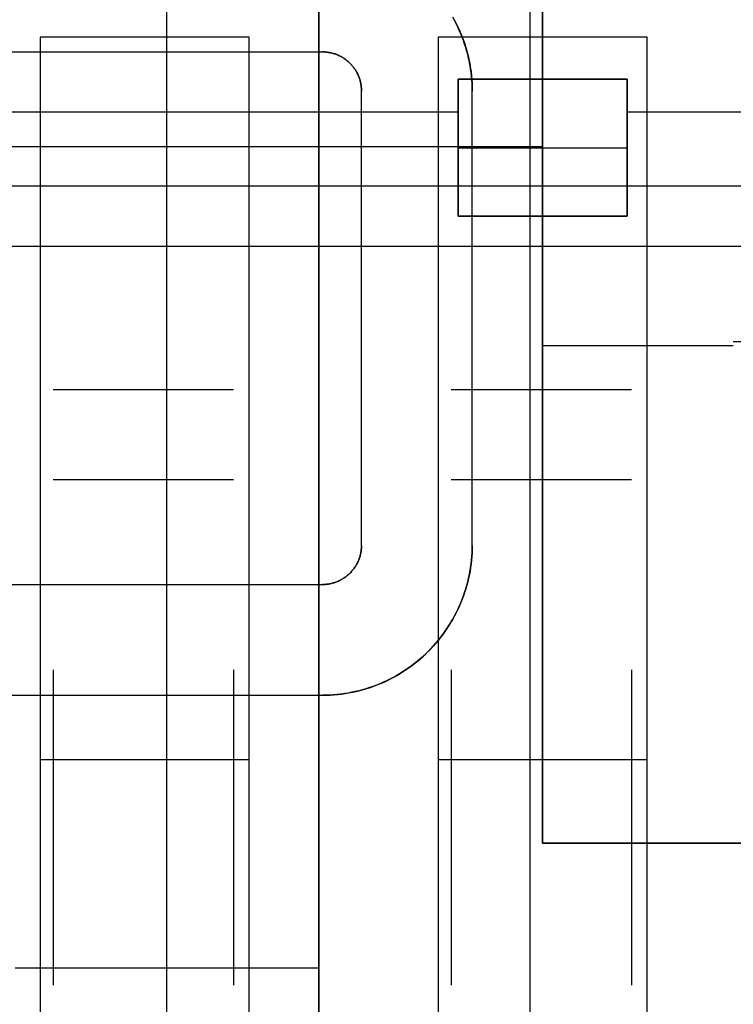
# Model space of a CAD drawing. Header units: millimetres. Extents: x -88 to 88, y -12 to 103.
# Tile 23 of 256: x -64.62 to -62.8, y 6.82 to 9.33. Entities that reach past the tile are written whole.
import ezdxf

# ---------------------------------------------------------------- set-up
doc = ezdxf.new("R2010")
doc.units = ezdxf.units.MM
doc.layers.add('Default', color=7, linetype='Continuous', true_color=0x000000)
doc.layers.add('TOP', color=7, linetype='Continuous', true_color=0xc80000)

msp = doc.modelspace()

# ---------------------------------------------------------------- linework, layer by layer
at = {"layer": 'Default', "color": 254, "true_color": 0xcad1ee}
for points in [[(-64.24502731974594, 1.390787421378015), (-64.24502731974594, 12.43978742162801)], [(-63.85767731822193, 6.318387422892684), (-63.85767731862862, 12.43978742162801)], [(-63.85767731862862, 12.43978742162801), (-63.85767731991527, 1.390787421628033)], [(-63.31792731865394, 6.318387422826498), (-63.31792731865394, 12.439787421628)], [(-63.28617731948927, 7.232787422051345), (-63.28617731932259, 9.77278742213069)], [(-63.28617731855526, 9.772787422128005), (-63.28617731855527, 7.232787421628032)], [(-63.28617731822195, 9.772787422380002), (-63.28617731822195, 7.232787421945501)], [(-64.56887731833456, 9.290187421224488), (-64.56887731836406, 4.21018742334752)], [(-64.0354773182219, 9.290187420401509), (-64.56887731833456, 9.290187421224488)], [(-64.03547731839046, 4.210187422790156), (-64.0354773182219, 9.290187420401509)], [(-63.55287731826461, 9.29018742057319), (-63.55287731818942, 4.210187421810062)], [(-63.01947731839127, 9.290187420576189), (-63.55287731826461, 9.29018742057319)], [(-63.01947731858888, 4.210187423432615), (-63.01947731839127, 9.290187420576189)], [(-63.07027731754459, 9.18298742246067), (-63.50207731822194, 9.182987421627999)], [(-63.50207731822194, 9.182987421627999), (-63.50207731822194, 8.832987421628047)], [(-63.50207731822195, 8.832987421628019), (-63.50207731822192, 9.182987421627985)], [(-63.50207731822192, 9.182987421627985), (-63.07027731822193, 9.182987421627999)], [(-63.50207731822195, 9.182987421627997), (-63.50207731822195, 8.832987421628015)], [(-63.50207731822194, 9.182987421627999), (-63.07027731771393, 9.182987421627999)], [(-63.28617731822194, 8.832987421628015), (-63.28617731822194, 9.18298742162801)], [(-63.07027731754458, 8.832987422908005), (-63.07027731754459, 9.18298742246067)], [(-63.07027731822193, 9.182987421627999), (-63.07027731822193, 8.832987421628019)], [(-63.07027731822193, 9.182987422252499), (-63.07027731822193, 8.832987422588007)], [(-68.62017730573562, 9.099687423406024), (-63.50207731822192, 9.099687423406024)], [(-63.0702773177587, 9.099687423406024), (-61.47007731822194, 9.099687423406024)], [(-68.62017731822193, 9.010787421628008), (-63.28617731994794, 9.010787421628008)], [(-63.50207731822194, 9.007987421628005), (-63.07027731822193, 9.007987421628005)], [(-69.00117731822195, 8.910287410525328), (-62.32642593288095, 8.910287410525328)], [(-63.50207731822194, 8.832987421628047), (-63.07027731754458, 8.832987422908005)], [(-63.07027731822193, 8.832987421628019), (-63.50207731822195, 8.832987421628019)], [(-63.07027731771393, 8.832987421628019), (-63.50207731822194, 8.832987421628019)], [(-69.00117731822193, 8.756787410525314), (-52.49117731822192, 8.756787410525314)], [(-63.28617731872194, 8.502787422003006), (-62.79952636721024, 8.502787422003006)], [(-62.79960942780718, 8.51312991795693), (-62.64720943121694, 8.51312991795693)], [(-64.53547731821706, 8.390809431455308), (-64.07547731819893, 8.390809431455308)], [(-63.51947731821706, 8.390809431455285), (-63.05947731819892, 8.390809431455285)], [(-64.53547731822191, 8.160891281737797), (-64.07547731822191, 8.160891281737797)], [(-63.51947731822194, 8.160891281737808), (-63.05947731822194, 8.160891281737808)], [(-64.53547731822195, 7.675615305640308), (-64.53547731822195, 6.870655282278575)], [(-64.07547731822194, 7.675615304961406), (-64.07547731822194, 6.870655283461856)], [(-63.51947731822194, 7.675615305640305), (-63.51947731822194, 6.870655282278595)], [(-63.05947731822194, 7.675615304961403), (-63.05947731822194, 6.870655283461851)], [(-64.56887731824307, 7.446303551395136), (-64.03547731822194, 7.446303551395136)], [(-63.55287731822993, 7.44630355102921), (-63.01947731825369, 7.44630355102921)], [(-58.20617731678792, 7.232787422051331), (-63.28617731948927, 7.232787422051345)], [(-63.28617731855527, 7.232787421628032), (-58.20617731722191, 7.232787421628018)], [(-63.28617731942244, 7.232787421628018), (-58.20617731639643, 7.232787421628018)], [(-64.63237731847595, 6.915287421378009), (-63.85767731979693, 6.915287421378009)]]:
    msp.add_lwpolyline(points, dxfattribs=at)
at = {"layer": 'Default', "color": 254, "true_color": 0xcad1ee, "extrusion": (1, 0, 0)}
for points in [[(11.67830641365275, 0.2115693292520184), (5.103312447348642, -2.963062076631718)], [(5.103312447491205, -2.963062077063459), (11.67830641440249, 0.2115693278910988)], [(5.103312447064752, -2.963062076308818), (11.67830641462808, 0.2115693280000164)], [(11.67830641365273, 0.2115693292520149), (5.103312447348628, -2.963062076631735)], [(5.1033124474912, -2.963062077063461), (11.67830641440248, 0.2115693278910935)], [(5.103312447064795, -2.963062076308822), (11.67830641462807, 0.2115693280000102)], [(4.795657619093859, -2.72294616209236), (11.52612494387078, 0.5267530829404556)], [(4.79565761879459, -2.722946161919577), (11.52612494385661, 0.5267530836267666)], [(11.52612494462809, 0.5267530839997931), (4.795657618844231, -2.722946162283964)], [(4.795657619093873, -2.722946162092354), (11.5261249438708, 0.5267530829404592)], [(4.795657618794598, -2.722946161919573), (11.52612494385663, 0.5267530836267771)], [(11.52612494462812, 0.526753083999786), (4.795657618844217, -2.722946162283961)], [(5.602419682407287, -2.899999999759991), (9.290187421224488, -2.512400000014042)], [(5.602419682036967, -2.899999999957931), (9.290187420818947, -2.512400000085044)], [(5.602419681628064, -2.900000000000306), (9.290187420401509, -2.512400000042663)], [(5.602419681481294, -2.90000000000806), (9.29018742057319, -2.512400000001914)], [(5.602419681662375, -2.899999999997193), (9.290187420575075, -2.512400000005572)], [(5.60241968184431, -2.899999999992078), (9.290187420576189, -2.51240000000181)], [(9.182987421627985, -7.820000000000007), (9.182987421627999, -4.900000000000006)], [(9.182987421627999, -7.820000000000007), (9.182987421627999, -4.900000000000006)], [(9.007987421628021, -7.820000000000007), (9.007987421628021, -4.900000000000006)], [(9.007987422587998, -7.820000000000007), (9.007987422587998, -4.900000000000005)], [(8.832987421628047, -4.900000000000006), (8.832987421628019, -7.820000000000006)], [(8.832987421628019, -4.900000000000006), (8.832987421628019, -7.820000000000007)], [(8.502787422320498, 7.799999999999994), (8.502787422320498, 7.926999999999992)], [(8.513127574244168, 7.876199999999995), (8.513127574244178, 7.799999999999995)], [(8.126808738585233, -1.503214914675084), (8.126808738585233, -1.114552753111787)], [(8.126595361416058, -1.503317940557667), (8.126595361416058, -1.11465577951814)], [(8.126808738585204, -1.503214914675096), (8.126808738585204, -1.114552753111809)], [(8.126595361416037, -1.503317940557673), (8.126595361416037, -1.11465577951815)], [(6.915287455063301, 4.802799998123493), (6.915287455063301, 5.945800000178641)]]:
    msp.add_lwpolyline(points, dxfattribs=at)
at = {"layer": 'Default', "color": 254, "true_color": 0xcad1ee, "extrusion": (1, -6.614685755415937e-20, -2.319630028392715e-10)}
msp.add_lwpolyline([(9.182987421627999, -7.820000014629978), (9.18298742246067, -4.900000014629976)], dxfattribs=at)
at = {"layer": 'Default', "color": 254, "true_color": 0xcad1ee, "extrusion": (1, -1.016834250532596e-19, -2.319678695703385e-10)}
msp.add_lwpolyline([(8.832987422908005, -4.900000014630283), (8.832987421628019, -7.820000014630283)], dxfattribs=at)
at = {"layer": 'Default', "color": 254, "true_color": 0xcad1ee, "extrusion": (2.451310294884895e-17, 1, -3.333172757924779e-09)}
msp.add_lwpolyline([(63.28617731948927, 7.927000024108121), (63.28617731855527, 7.800000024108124)], dxfattribs=at)
at = {"layer": 'TOP', "color": 254, "true_color": 0xcad1ee}
for points in [[(-63.46566107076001, 9.152636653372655), (-63.46578623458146, 9.162492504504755), (-63.46615970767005, 9.17228782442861), (-63.46677846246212, 9.182019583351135), (-63.46763947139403, 9.191684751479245), (-63.46873970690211, 9.201280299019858), (-63.47007614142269, 9.210803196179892), (-63.47164574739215, 9.220250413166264), (-63.47344549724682, 9.229618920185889), (-63.47547236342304, 9.238905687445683), (-63.47772331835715, 9.248107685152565), (-63.48019533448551, 9.257221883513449), (-63.48288538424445, 9.266245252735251), (-63.48579044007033, 9.27517476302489), (-63.48890747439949, 9.284007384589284), (-63.49223345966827, 9.292740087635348), (-63.49576536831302, 9.301369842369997), (-63.49950017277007, 9.30989361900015), (-63.50343484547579, 9.31830838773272), (-63.50756635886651, 9.326611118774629), (-63.51189168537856, 9.33479878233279)], [(-65.43154171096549, 9.25237958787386), (-63.84812262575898, 9.25237958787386)], [(-63.74837969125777, 9.152636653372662), (-63.74841227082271, 9.155213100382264), (-63.74850948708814, 9.157773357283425), (-63.74867055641, 9.160316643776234), (-63.74889469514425, 9.162842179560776), (-63.74918111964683, 9.165349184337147), (-63.74952904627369, 9.167836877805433), (-63.74993769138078, 9.170304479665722), (-63.75040627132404, 9.172751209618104), (-63.75093400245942, 9.175176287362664), (-63.75152010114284, 9.177578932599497), (-63.7521637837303, 9.17995836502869), (-63.7528642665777, 9.182313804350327), (-63.75362076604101, 9.184644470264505), (-63.75443249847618, 9.186949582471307), (-63.75529868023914, 9.189228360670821), (-63.75621852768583, 9.191480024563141), (-63.75719125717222, 9.193703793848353), (-63.75821608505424, 9.195898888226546), (-63.75929222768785, 9.198064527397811), (-63.76041890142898, 9.200199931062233), (-63.7615953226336, 9.202304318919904), (-63.76282070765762, 9.20437691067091), (-63.76409427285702, 9.206416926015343), (-63.76541523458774, 9.208423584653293), (-63.76678280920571, 9.210396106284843), (-63.76819621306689, 9.212333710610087), (-63.76965466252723, 9.214235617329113), (-63.77115737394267, 9.21610104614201), (-63.77270356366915, 9.217929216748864), (-63.77429244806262, 9.219719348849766), (-63.77592324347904, 9.221470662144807), (-63.77759516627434, 9.223182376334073), (-63.77930743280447, 9.224853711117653), (-63.78105925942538, 9.226483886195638), (-63.78284986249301, 9.228072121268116), (-63.78467845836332, 9.229617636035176), (-63.78654426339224, 9.231119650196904), (-63.78844649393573, 9.232577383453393), (-63.79038436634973, 9.233990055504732), (-63.79235709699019, 9.235356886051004), (-63.79436390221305, 9.236677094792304), (-63.79640399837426, 9.23794990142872), (-63.79847660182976, 9.239174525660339), (-63.80058092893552, 9.24035018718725), (-63.80271619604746, 9.241476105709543), (-63.80488161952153, 9.242551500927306), (-63.80707641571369, 9.24357559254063), (-63.80929980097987, 9.2445476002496), (-63.81155099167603, 9.24546674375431), (-63.81382920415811, 9.246332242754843), (-63.81613365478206, 9.247143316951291), (-63.81846355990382, 9.247899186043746), (-63.82081813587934, 9.248599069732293), (-63.82319659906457, 9.249242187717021), (-63.82559816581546, 9.249827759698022), (-63.82802205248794, 9.25035500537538), (-63.83046747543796, 9.250823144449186), (-63.83293365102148, 9.25123139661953), (-63.83541979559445, 9.251578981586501), (-63.8379251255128, 9.251865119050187), (-63.84044885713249, 9.252089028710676), (-63.84299020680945, 9.252249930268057), (-63.84554839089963, 9.252347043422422), (-63.84812262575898, 9.252379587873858)], [(-63.74837969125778, 7.993125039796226), (-63.74837969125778, 9.152636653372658)], [(-63.46566107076, 7.993125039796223), (-63.46566107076, 9.15263665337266)], [(-63.84812262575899, 7.610614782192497), (-63.83826680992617, 7.610739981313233), (-63.82847159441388, 7.611113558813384), (-63.81874000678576, 7.611732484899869), (-63.80907507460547, 7.612593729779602), (-63.79947982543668, 7.613694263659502), (-63.78995728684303, 7.615031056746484), (-63.7805104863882, 7.616601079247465), (-63.7711424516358, 7.618401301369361), (-63.76185621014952, 7.62042869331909), (-63.75265478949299, 7.622680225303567), (-63.7435412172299, 7.62515286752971), (-63.73451852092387, 7.627843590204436), (-63.72558972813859, 7.63074936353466), (-63.71675786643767, 7.633867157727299), (-63.7080259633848, 7.637193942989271), (-63.69939704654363, 7.640726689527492), (-63.6908741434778, 7.644462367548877), (-63.68246028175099, 7.648397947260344), (-63.67415848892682, 7.65253039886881), (-63.66597179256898, 7.656856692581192), (-63.65790322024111, 7.661373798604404), (-63.64995579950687, 7.666078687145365), (-63.6421325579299, 7.670968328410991), (-63.63443652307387, 7.676039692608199), (-63.62687072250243, 7.681289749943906), (-63.61943818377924, 7.686715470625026), (-63.61214193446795, 7.692313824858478), (-63.60498500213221, 7.698081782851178), (-63.59797041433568, 7.704016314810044), (-63.59110119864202, 7.71011439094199), (-63.58438038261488, 7.716372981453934), (-63.57781099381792, 7.722789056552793), (-63.57139605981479, 7.729359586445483), (-63.56513860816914, 7.736081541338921), (-63.55904166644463, 7.742951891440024), (-63.55310826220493, 7.749967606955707), (-63.54734142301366, 7.757125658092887), (-63.54174417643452, 7.764423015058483), (-63.53631955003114, 7.77185664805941), (-63.53107057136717, 7.779423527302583), (-63.52600026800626, 7.787120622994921), (-63.52111166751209, 7.79494490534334), (-63.5164077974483, 7.802893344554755), (-63.51189168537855, 7.810962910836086), (-63.5075663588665, 7.819150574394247), (-63.50343484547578, 7.827453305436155), (-63.49950017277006, 7.835868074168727), (-63.495765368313, 7.844391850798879), (-63.49223345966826, 7.853021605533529), (-63.48890747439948, 7.861754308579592), (-63.48579044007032, 7.870586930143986), (-63.48288538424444, 7.879516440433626), (-63.4801953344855, 7.88853980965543), (-63.47772331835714, 7.897654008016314), (-63.47547236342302, 7.906856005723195), (-63.47344549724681, 7.916142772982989), (-63.47164574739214, 7.925511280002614), (-63.47007614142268, 7.934958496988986), (-63.46873970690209, 7.944481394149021), (-63.46763947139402, 7.954076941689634), (-63.46677846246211, 7.963742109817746), (-63.46615970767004, 7.973473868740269), (-63.46578623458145, 7.983269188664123), (-63.46566107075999, 7.993125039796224)], [(-63.84812262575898, 7.893382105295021), (-63.84554839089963, 7.893414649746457), (-63.84299020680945, 7.893511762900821), (-63.84044885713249, 7.893672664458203), (-63.8379251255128, 7.893896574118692), (-63.83541979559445, 7.894182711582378), (-63.83293365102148, 7.894530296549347), (-63.83046747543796, 7.894938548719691), (-63.82802205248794, 7.895406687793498), (-63.82559816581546, 7.895933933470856), (-63.82319659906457, 7.896519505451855), (-63.82081813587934, 7.897162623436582), (-63.81846355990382, 7.897862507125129), (-63.81613365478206, 7.898618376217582), (-63.81382920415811, 7.899429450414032), (-63.81155099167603, 7.900294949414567), (-63.80929980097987, 7.901214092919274), (-63.80707641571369, 7.902186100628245), (-63.80488161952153, 7.903210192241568), (-63.80271619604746, 7.904285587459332), (-63.80058092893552, 7.905411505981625), (-63.79847660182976, 7.906587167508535), (-63.79640399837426, 7.907811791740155), (-63.79436390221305, 7.90908459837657), (-63.79235709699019, 7.910404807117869), (-63.79038436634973, 7.911771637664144), (-63.78844649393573, 7.913184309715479), (-63.78654426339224, 7.914642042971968), (-63.78467845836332, 7.916144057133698), (-63.78284986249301, 7.917689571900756), (-63.78105925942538, 7.919277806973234), (-63.77930743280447, 7.920907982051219), (-63.77759516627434, 7.9225793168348), (-63.77592324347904, 7.924291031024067), (-63.77429244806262, 7.926042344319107), (-63.77270356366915, 7.927832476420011), (-63.77115737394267, 7.929660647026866), (-63.76965466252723, 7.931526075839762), (-63.76819621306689, 7.933427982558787), (-63.76678280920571, 7.935365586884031), (-63.76541523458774, 7.937338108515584), (-63.76409427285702, 7.939344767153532), (-63.76282070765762, 7.941384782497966), (-63.7615953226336, 7.943457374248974), (-63.76041890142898, 7.945561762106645), (-63.75929222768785, 7.947697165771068), (-63.75821608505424, 7.949862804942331), (-63.75719125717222, 7.952057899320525), (-63.75621852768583, 7.954281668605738), (-63.75529868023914, 7.956533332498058), (-63.75443249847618, 7.958812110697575), (-63.75362076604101, 7.961117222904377), (-63.7528642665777, 7.963447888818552), (-63.7521637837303, 7.965803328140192), (-63.75152010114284, 7.968182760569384), (-63.75093400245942, 7.970585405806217), (-63.75040627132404, 7.973010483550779), (-63.74993769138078, 7.975457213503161), (-63.74952904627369, 7.97792481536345), (-63.74918111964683, 7.980412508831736), (-63.74889469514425, 7.982919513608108), (-63.74867055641, 7.985445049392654), (-63.74850948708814, 7.987988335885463), (-63.74841227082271, 7.990548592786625), (-63.74837969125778, 7.993125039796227)], [(-65.43154171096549, 7.89338210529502), (-63.84812262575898, 7.89338210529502)], [(-65.43154171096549, 7.6106147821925), (-63.84812262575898, 7.6106147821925)]]:
    msp.add_lwpolyline(points, dxfattribs=at)
at = {"layer": 'TOP', "color": 254, "true_color": 0xcad1ee, "extrusion": (-1.309308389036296e-07, 0.9999999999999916, -4.354317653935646e-09)}
msp.add_lwpolyline([(63.84812141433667, 12.50241910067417), (65.43154049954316, 12.44975992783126)], dxfattribs=at)
at = {"layer": 'TOP', "color": 254, "true_color": 0xcad1ee, "extrusion": (0, 1, 0)}
for points in [[(65.43154171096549, 12.75011897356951), (63.84812262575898, 12.80277003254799)], [(63.84812262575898, 12.75448709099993), (65.43154171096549, 12.70183603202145)]]:
    msp.add_lwpolyline(points, dxfattribs=at)
at = {"layer": 'TOP', "color": 254, "true_color": 0xcad1ee, "extrusion": (1, 0, 0)}
for points in [[(9.252379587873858, 12.80277003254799), (9.25237969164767, 12.50241906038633)], [(9.223182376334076, 12.50369750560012), (9.223182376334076, 12.80404812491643)], [(9.1526366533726, 12.50214933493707), (9.15263665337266, 12.80249980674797)], [(7.993125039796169, 12.46095379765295), (9.1526366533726, 12.50214933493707)], [(9.15263665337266, 12.80249980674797), (7.993125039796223, 12.76130426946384)], [(9.152636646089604, 12.81175081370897), (7.993125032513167, 12.77055527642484)], [(7.993125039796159, 12.47020602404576), (9.152636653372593, 12.51140156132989)], [(8.572880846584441, 12.7819020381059), (8.572880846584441, 12.48155156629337)], [(8.572880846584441, 12.79115284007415), (8.572880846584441, 12.490803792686)], [(7.993125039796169, 12.46095379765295), (7.993125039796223, 12.76130426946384)], [(7.922579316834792, 12.45748896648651), (7.922579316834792, 12.7578395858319)], [(7.893382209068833, 12.45413611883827), (7.893382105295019, 12.75448709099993)], [(7.722789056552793, 12.4569354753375), (7.722789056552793, 12.75728508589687)]]:
    msp.add_lwpolyline(points, dxfattribs=at)
at = {"layer": 'TOP', "color": 254, "true_color": 0xcad1ee, "extrusion": (0.9999999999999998, -5.403194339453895e-16, 2.228268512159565e-08)}
msp.add_lwpolyline([(9.152636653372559, 12.51140297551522), (9.15263664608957, 12.8117522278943)], dxfattribs=at)
at = {"layer": 'TOP', "color": 254, "true_color": 0xcad1ee, "extrusion": (-6.041111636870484e-07, 0.9999999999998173, -2.008761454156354e-08)}
msp.add_lwpolyline([(65.53127946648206, 12.72261792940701), (63.74837451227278, 12.78190222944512)], dxfattribs=at)
at = {"layer": 'TOP', "color": 254, "true_color": 0xcad1ee, "extrusion": (0.9999999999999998, -5.403196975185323e-16, 2.228268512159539e-08)}
msp.add_lwpolyline([(7.993125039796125, 12.4702074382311), (7.993125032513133, 12.77055669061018)], dxfattribs=at)
at = {"layer": 'TOP', "color": 254, "true_color": 0xcad1ee, "extrusion": (-1.30930839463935e-07, 0.9999999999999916, -4.354317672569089e-09)}
msp.add_lwpolyline([(65.43154067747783, 12.4014769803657), (63.84812159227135, 12.4541361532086)], dxfattribs=at)
at = {"layer": 'TOP', "color": 254, "true_color": 0xcad1ee, "extrusion": (-1.001594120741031e-07, 0.9999999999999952, -3.330452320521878e-09)}
msp.add_lwpolyline([(63.84812187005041, 12.74444106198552), (65.43154095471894, 12.69178997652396)], dxfattribs=at)
at = {"layer": 'TOP', "color": 254, "true_color": 0xcad1ee, "extrusion": (-1.309308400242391e-07, 0.9999999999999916, -4.354317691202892e-09)}
msp.add_lwpolyline([(65.4315407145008, 12.39143072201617), (63.8481216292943, 12.44408989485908)], dxfattribs=at)
at = {"layer": 'TOP', "color": 254, "true_color": 0xcad1ee, "extrusion": (0.9999999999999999, -2.265361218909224e-15, 2.186236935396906e-08)}
msp.add_lwpolyline([(7.610614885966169, 12.44409125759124), (7.61061485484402, 12.74444243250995)], dxfattribs=at)
at = {"layer": 'TOP', "color": 254, "true_color": 0xcad1ee}
for points in [[(-63.46566107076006, 9.152636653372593, 12.51140156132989), (-63.46578152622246, 9.162040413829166, 12.51173173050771), (-63.46614147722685, 9.171431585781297, 12.51205363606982), (-63.4667388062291, 9.180805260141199, 12.51236717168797), (-63.4675713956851, 9.190156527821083, 12.51267223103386), (-63.46863712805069, 9.199480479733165, 12.51296870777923), (-63.46993388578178, 9.208772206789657, 12.5132564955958), (-63.47145955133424, 9.218026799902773, 12.51353548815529), (-63.47321200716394, 9.227239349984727, 12.51380557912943), (-63.47518913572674, 9.236404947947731, 12.51406666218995), (-63.47738881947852, 9.245518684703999, 12.51431863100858), (-63.47980894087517, 9.254575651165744, 12.51456137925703), (-63.48244738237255, 9.263570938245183, 12.51479480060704), (-63.48530202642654, 9.272499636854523, 12.51501878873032), (-63.48837075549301, 9.281356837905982, 12.51523323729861), (-63.49165145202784, 9.290137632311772, 12.51543803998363), (-63.4951419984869, 9.298837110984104, 12.5156330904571), (-63.49884027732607, 9.307450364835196, 12.51581828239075), (-63.50274417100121, 9.315972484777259, 12.51599350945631), (-63.50685156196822, 9.324398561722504, 12.5161586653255), (-63.51116033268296, 9.332723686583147, 12.51631364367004), (-63.51566836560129, 9.340942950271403, 12.51645833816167)], [(-63.5156382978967, 9.340930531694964, 12.81680838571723), (-63.51113086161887, 9.332714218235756, 12.81666375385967), (-63.50682297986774, 9.324392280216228, 12.81650883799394), (-63.50271673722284, 9.315969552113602, 12.81634374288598), (-63.49881421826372, 9.307450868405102, 12.81616857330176), (-63.4951175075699, 9.298841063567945, 12.81598343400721), (-63.49162868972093, 9.290144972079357, 12.81578842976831), (-63.48834984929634, 9.28136742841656, 12.81558366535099), (-63.48528307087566, 9.272513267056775, 12.81536924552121), (-63.48243043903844, 9.263587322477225, 12.81514527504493), (-63.47979403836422, 9.254594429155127, 12.8149118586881), (-63.47737595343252, 9.24553942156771, 12.81466910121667), (-63.47517826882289, 9.23642713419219, 12.81441710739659), (-63.47320306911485, 9.227262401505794, 12.81415598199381), (-63.47145243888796, 9.218050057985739, 12.8138858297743), (-63.46992846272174, 9.20879493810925, 12.81360675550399), (-63.46863322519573, 9.199501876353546, 12.81331886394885), (-63.46756881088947, 9.190175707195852, 12.81302225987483), (-63.46673730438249, 9.180821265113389, 12.81271704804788), (-63.46614079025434, 9.17144338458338, 12.81240333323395), (-63.46578135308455, 9.162046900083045, 12.81208122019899), (-63.46566107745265, 9.152636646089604, 12.81175081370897)], [(-63.51192423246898, 9.334894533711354, 12.81672424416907), (-63.50759816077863, 9.326713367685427, 12.81657434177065), (-63.50346556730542, 9.318416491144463, 12.81641398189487), (-63.49952951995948, 9.310006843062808, 12.81624317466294), (-63.49579308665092, 9.30148736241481, 12.81606193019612), (-63.49225933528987, 9.292860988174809, 12.81587025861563), (-63.48893133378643, 9.284130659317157, 12.81566817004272), (-63.48581215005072, 9.275299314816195, 12.81545567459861), (-63.48290485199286, 9.266369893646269, 12.81523278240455), (-63.48021250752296, 9.257345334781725, 12.81499950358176), (-63.47773818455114, 9.248228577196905, 12.81475584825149), (-63.47548495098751, 9.239022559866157, 12.81450182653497), (-63.4734558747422, 9.229730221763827, 12.81423744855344), (-63.47165402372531, 9.220354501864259, 12.81396272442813), (-63.47008246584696, 9.210898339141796, 12.81367766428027), (-63.46874426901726, 9.201364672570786, 12.81338227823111), (-63.46764250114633, 9.191756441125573, 12.81307657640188), (-63.46678023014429, 9.182076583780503, 12.81276056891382), (-63.46616052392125, 9.172328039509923, 12.81243426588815), (-63.46578645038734, 9.162513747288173, 12.81209767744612), (-63.46566107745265, 9.152636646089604, 12.81175081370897)], [(-63.46566107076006, 9.152636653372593, 12.51140156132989), (-63.4657863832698, 9.1625113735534, 12.51174834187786), (-63.46616027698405, 9.17232331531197, 12.51208485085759), (-63.46677968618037, 9.182069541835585, 12.51241107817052), (-63.4676415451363, 9.19174711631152, 12.51272701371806), (-63.46874278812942, 9.201353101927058, 12.51303264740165), (-63.47008034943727, 9.210884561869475, 12.51332796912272), (-63.4716511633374, 9.220338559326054, 12.51361296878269), (-63.47345216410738, 9.229712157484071, 12.513887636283), (-63.47548028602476, 9.23900241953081, 12.51415196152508), (-63.47773246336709, 9.248206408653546, 12.51440593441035), (-63.48020563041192, 9.257321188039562, 12.51464954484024), (-63.48289672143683, 9.266343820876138, 12.51488278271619), (-63.48580267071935, 9.27527137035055, 12.51510563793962), (-63.48892041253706, 9.28410089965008, 12.51531810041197), (-63.49224688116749, 9.292829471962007, 12.51552016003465), (-63.49577901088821, 9.30145415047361, 12.51571180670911), (-63.49951373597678, 9.30997199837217, 12.51589303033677), (-63.50344799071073, 9.318380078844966, 12.51606382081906), (-63.50757870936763, 9.326675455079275, 12.5162241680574), (-63.51190282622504, 9.334855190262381, 12.51637406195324)], [(-63.74837969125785, 9.1526366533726, 12.50214933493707), (-63.74841225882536, 9.155211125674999, 12.50223973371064), (-63.74850943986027, 9.157769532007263, 12.50232744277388), (-63.74867045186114, 9.160311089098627, 12.50241245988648), (-63.74889451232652, 9.162835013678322, 12.50249478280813), (-63.74918083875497, 9.16534052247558, 12.50257440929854), (-63.74952864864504, 9.16782683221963, 12.5026513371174), (-63.7499371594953, 9.170293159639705, 12.5027255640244), (-63.75040558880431, 9.172738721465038, 12.50279708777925), (-63.75093315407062, 9.17516273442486, 12.50286590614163), (-63.75151907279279, 9.177564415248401, 12.50293201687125), (-63.75216256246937, 9.179942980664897, 12.5029954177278), (-63.75286284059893, 9.182297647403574, 12.50305610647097), (-63.75361912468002, 9.184627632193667, 12.50311408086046), (-63.7544306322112, 9.186932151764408, 12.50316933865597), (-63.75529658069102, 9.189210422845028, 12.5032218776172), (-63.75621618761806, 9.19146166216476, 12.50327169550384), (-63.75718867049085, 9.193685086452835, 12.50331879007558), (-63.75821324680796, 9.195879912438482, 12.50336315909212), (-63.75928913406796, 9.198045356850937, 12.50340480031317), (-63.76041554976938, 9.200180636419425, 12.5034437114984), (-63.7615917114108, 9.202284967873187, 12.50347989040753), (-63.76281683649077, 9.204357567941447, 12.50351333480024), (-63.76409014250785, 9.206397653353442, 12.50354404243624), (-63.76541084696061, 9.208404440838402, 12.50357201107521), (-63.76677816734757, 9.210377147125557, 12.50359723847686), (-63.76819132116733, 9.21231498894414, 12.50361972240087), (-63.76964952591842, 9.214217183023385, 12.50363946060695), (-63.77115199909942, 9.216082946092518, 12.5036564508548), (-63.77269795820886, 9.217911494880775, 12.50367069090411), (-63.77428662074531, 9.219702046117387, 12.50368217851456), (-63.77591720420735, 9.221453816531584, 12.50369091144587), (-63.7775889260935, 9.2231660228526, 12.50369688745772), (-63.77930100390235, 9.224837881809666, 12.50370010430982), (-63.78105265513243, 9.226468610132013, 12.50370055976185), (-63.78284309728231, 9.228057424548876, 12.50369825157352), (-63.78467154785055, 9.229603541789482, 12.50369317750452), (-63.78653722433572, 9.231106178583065, 12.50368533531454), (-63.78843934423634, 9.232564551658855, 12.50367472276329), (-63.79037712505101, 9.233977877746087, 12.50366133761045), (-63.79234978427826, 9.23534537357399, 12.50364517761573), (-63.79435653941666, 9.236666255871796, 12.50362624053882), (-63.79639660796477, 9.237939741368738, 12.50360452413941), (-63.79846920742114, 9.23916504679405, 12.50358002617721), (-63.80057355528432, 9.240341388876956, 12.50355274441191), (-63.80270886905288, 9.241467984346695, 12.5035226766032), (-63.80487436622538, 9.242544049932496, 12.50348982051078), (-63.80706926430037, 9.24356880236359, 12.50345417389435), (-63.80929278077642, 9.24454145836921, 12.5034157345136), (-63.81154413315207, 9.245461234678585, 12.50337450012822), (-63.81382253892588, 9.246327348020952, 12.50333046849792), (-63.81612721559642, 9.247139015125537, 12.5032836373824), (-63.81845738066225, 9.247895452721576, 12.50323400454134), (-63.8208122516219, 9.2485958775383, 12.50318156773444), (-63.82319104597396, 9.249239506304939, 12.5031263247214), (-63.82559298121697, 9.249825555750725, 12.50306827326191), (-63.8280172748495, 9.25035324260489, 12.50300741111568), (-63.83046314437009, 9.250821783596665, 12.50294373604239), (-63.83292980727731, 9.251230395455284, 12.50287724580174), (-63.83541648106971, 9.25157829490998, 12.50280793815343), (-63.83792238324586, 9.251864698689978, 12.50273581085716), (-63.84044673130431, 9.252088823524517, 12.50266086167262), (-63.84298874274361, 9.25224988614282, 12.5025830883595), (-63.84554763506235, 9.25234710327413, 12.50250248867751), (-63.84812262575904, 9.25237969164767, 12.50241906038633)], [(-63.84812262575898, 9.252379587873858, 12.80277003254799), (-63.84554775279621, 9.252347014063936, 12.8028534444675), (-63.84298897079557, 9.252249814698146, 12.80293402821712), (-63.84044706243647, 9.252088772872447, 12.80301178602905), (-63.83792281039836, 9.251864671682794, 12.80308672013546), (-63.83541699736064, 9.251578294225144, 12.80315883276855), (-63.83293040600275, 9.251230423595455, 12.8032281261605), (-63.83046381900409, 9.250821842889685, 12.80329460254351), (-63.82801801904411, 9.25035333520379, 12.80335826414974), (-63.82559378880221, 9.24982568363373, 12.80341911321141), (-63.82319191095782, 9.249239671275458, 12.80347715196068), (-63.82081316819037, 9.248596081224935, 12.80353238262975), (-63.81845834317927, 9.247895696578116, 12.80358480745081), (-63.81612821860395, 9.247139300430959, 12.80363442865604), (-63.81382357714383, 9.24632767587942, 12.80368124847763), (-63.81154520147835, 9.24546160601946, 12.80372526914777), (-63.80929387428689, 9.244541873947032, 12.80376649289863), (-63.80707037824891, 9.243569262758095, 12.80380492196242), (-63.80487549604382, 9.242544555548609, 12.80384055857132), (-63.80271001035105, 9.241468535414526, 12.80387340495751), (-63.80057470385, 9.240341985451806, 12.80390346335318), (-63.79847035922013, 9.239165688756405, 12.80393073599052), (-63.79639775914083, 9.237940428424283, 12.80395522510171), (-63.79435768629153, 9.236666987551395, 12.80397693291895), (-63.79235092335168, 9.235346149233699, 12.80399586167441), (-63.79037825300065, 9.233978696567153, 12.80401201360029), (-63.78844045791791, 9.232565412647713, 12.80402539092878), (-63.78653832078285, 9.231107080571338, 12.80403599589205), (-63.78467262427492, 9.229604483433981, 12.8040438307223), (-63.78284415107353, 9.228058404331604, 12.80404889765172), (-63.78105368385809, 9.22646962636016, 12.80405119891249), (-63.77930200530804, 9.224838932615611, 12.80405073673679), (-63.77758989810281, 9.223167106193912, 12.80404751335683), (-63.7759181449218, 9.22145493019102, 12.80404153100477), (-63.77428752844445, 9.219703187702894, 12.80403279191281), (-63.77269883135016, 9.217912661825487, 12.80402129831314), (-63.77115283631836, 9.21608413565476, 12.80400705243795), (-63.7696503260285, 9.214218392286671, 12.80399005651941), (-63.76819208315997, 9.212316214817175, 12.80397031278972), (-63.76677889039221, 9.210378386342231, 12.80394782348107), (-63.76541153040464, 9.208405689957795, 12.80392259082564), (-63.76409078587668, 9.206398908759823, 12.80389461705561), (-63.76281743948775, 9.204358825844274, 12.80386390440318), (-63.76159227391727, 9.202286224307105, 12.80383045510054), (-63.76041607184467, 9.200181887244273, 12.80379427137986), (-63.75928961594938, 9.198046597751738, 12.80375535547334), (-63.7582136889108, 9.19588113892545, 12.80371370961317), (-63.75718907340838, 9.193686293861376, 12.80366933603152), (-63.75621655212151, 9.191462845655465, 12.80362223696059), (-63.75529690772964, 9.189211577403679, 12.80357241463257), (-63.75443092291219, 9.186933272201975, 12.80351987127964), (-63.75361938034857, 9.184628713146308, 12.80346460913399), (-63.7528630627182, 9.182298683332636, 12.8034066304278), (-63.75216275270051, 9.179943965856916, 12.80334593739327), (-63.75151923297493, 9.177565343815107, 12.80328253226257), (-63.75093328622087, 9.175163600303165, 12.80321641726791), (-63.75040569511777, 9.172739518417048, 12.80314759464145), (-63.74993724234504, 9.17029388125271, 12.8030760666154), (-63.7495287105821, 9.167827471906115, 12.80300183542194), (-63.74918088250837, 9.165341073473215, 12.80292490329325), (-63.74889454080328, 9.162835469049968, 12.80284527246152), (-63.74867046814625, 9.160311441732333, 12.80276294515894), (-63.7485094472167, 9.157769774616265, 12.8026779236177), (-63.74841226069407, 9.155211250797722, 12.80259021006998), (-63.74837969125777, 9.15263665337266, 12.80249980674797)], [(-63.84812262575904, 7.610614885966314, 12.44408986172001), (-63.83871758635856, 7.610735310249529, 12.444403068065), (-63.8293255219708, 7.611095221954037, 12.44472430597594), (-63.81995132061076, 7.611692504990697, 12.44505334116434), (-63.8105998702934, 7.612525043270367, 12.44538993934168), (-63.80127605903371, 7.613590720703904, 12.44573386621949), (-63.79198477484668, 7.614887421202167, 12.44608488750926), (-63.78273090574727, 7.616413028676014, 12.44644276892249), (-63.77351933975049, 7.618165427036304, 12.44680727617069), (-63.7643549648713, 7.620142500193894, 12.44717817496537), (-63.7552426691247, 7.622342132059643, 12.44755523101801), (-63.74618734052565, 7.624762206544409, 12.44793821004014), (-63.73719386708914, 7.62740060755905, 12.44832687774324), (-63.72826713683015, 7.630255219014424, 12.44872099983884), (-63.71941203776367, 7.633323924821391, 12.44912034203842), (-63.71063345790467, 7.636604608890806, 12.44952467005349), (-63.70193628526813, 7.640095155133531, 12.44993374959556), (-63.69332540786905, 7.643793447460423, 12.45034734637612), (-63.68480571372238, 7.647697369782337, 12.45076522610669), (-63.67638209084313, 7.651804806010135, 12.45118715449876), (-63.66805942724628, 7.656113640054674, 12.45161289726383), (-63.6598426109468, 7.660621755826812, 12.45204222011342), (-63.65173652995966, 7.665327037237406, 12.45247488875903), (-63.64374607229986, 7.670227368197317, 12.45291066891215), (-63.63587612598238, 7.675320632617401, 12.45334932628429), (-63.6281315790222, 7.680604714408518, 12.45379062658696), (-63.62051731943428, 7.686077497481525, 12.45423433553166), (-63.61303823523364, 7.691736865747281, 12.45468021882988), (-63.60569921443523, 7.697580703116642, 12.45512804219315), (-63.59850514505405, 7.703606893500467, 12.45557757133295), (-63.59146091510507, 7.709813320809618, 12.45602857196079), (-63.58457141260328, 7.716197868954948, 12.45648080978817), (-63.57784152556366, 7.722758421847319, 12.45693405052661), (-63.57127282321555, 7.729495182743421, 12.45738825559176), (-63.56488094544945, 7.736390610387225, 12.45784229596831), (-63.5586679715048, 7.74343988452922, 12.45829593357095), (-63.55263598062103, 7.75063818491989, 12.45874893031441), (-63.5467870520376, 7.757980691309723, 12.45920104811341), (-63.54112326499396, 7.765462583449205, 12.45965204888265), (-63.53564669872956, 7.773079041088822, 12.46010169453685), (-63.53035943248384, 7.780825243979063, 12.46054974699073), (-63.52526354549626, 7.788696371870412, 12.460995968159), (-63.52036111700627, 7.796687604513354, 12.46144011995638), (-63.51565422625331, 7.804794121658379, 12.46188196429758), (-63.51114495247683, 7.813011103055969, 12.46232126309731), (-63.50683537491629, 7.821333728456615, 12.4627577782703), (-63.50272757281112, 7.829757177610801, 12.46319127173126), (-63.49882362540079, 7.838276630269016, 12.46362150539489), (-63.49512561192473, 7.846887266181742, 12.46404824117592), (-63.4916356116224, 7.855584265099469, 12.46447124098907), (-63.48835570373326, 7.864362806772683, 12.46489026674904), (-63.48528796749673, 7.87321807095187, 12.46530508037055), (-63.48243448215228, 7.882145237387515, 12.46571544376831), (-63.47979732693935, 7.891139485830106, 12.46612111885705), (-63.4773785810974, 7.90019599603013, 12.46652186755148), (-63.47518032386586, 7.909309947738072, 12.46691745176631), (-63.47320463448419, 7.91847652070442, 12.46730763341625), (-63.47145359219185, 7.927690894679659, 12.46769217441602), (-63.46992927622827, 7.936948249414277, 12.46807083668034), (-63.46863376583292, 7.946243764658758, 12.46844338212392), (-63.46756914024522, 7.955572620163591, 12.46880957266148), (-63.46673747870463, 7.964929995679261, 12.46916917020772), (-63.46614086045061, 7.974311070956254, 12.46952193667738), (-63.46578136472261, 7.983711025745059, 12.46986763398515), (-63.46566107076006, 7.993125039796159, 12.47020602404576)], [(-63.84812262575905, 7.893382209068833, 12.45413611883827), (-63.84554762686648, 7.893414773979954, 12.45422186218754), (-63.84298872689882, 7.893511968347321, 12.45430936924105), (-63.84044670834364, 7.893673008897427, 12.45439858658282), (-63.8379223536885, 7.893897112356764, 12.45448946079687), (-63.83541644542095, 7.894183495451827, 12.45458193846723), (-63.83292976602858, 7.894531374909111, 12.45467596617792), (-63.83046309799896, 7.894939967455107, 12.45477149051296), (-63.82801722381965, 7.895408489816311, 12.45486845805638), (-63.82559292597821, 7.895936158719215, 12.4549668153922), (-63.82319098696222, 7.896522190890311, 12.45506650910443), (-63.82081218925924, 7.897165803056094, 12.4551674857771), (-63.81845731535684, 7.897866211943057, 12.45526969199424), (-63.81612714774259, 7.898622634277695, 12.45537307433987), (-63.81382246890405, 7.8994342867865, 12.455477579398), (-63.81154406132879, 7.900300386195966, 12.45558315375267), (-63.80929270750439, 7.901220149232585, 12.45568974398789), (-63.80706918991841, 7.902192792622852, 12.45579729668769), (-63.8048742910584, 7.903217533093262, 12.45590575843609), (-63.80270879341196, 7.904293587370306, 12.45601507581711), (-63.80057347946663, 7.905420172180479, 12.45612519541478), (-63.79846913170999, 7.906596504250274, 12.45623606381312), (-63.79639653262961, 7.907821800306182, 12.45634762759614), (-63.79435646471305, 7.909095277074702, 12.45645983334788), (-63.79234971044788, 7.910416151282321, 12.45657262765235), (-63.79037705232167, 7.911783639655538, 12.45668595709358), (-63.78843927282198, 7.913196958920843, 12.45679976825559), (-63.78653715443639, 7.914655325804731, 12.4569140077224), (-63.78467147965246, 7.916157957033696, 12.45702862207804), (-63.78284303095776, 7.91770406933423, 12.45714355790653), (-63.78105259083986, 7.919292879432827, 12.45725876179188), (-63.77930094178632, 7.920923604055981, 12.45737418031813), (-63.77758886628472, 7.922595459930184, 12.4574897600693), (-63.77591714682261, 7.924307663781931, 12.4576054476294), (-63.77428656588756, 7.926059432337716, 12.45772118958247), (-63.77269790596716, 7.92784998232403, 12.45783693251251), (-63.77115194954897, 7.929678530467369, 12.45795262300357), (-63.76964947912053, 7.931544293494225, 12.45806820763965), (-63.76819127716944, 7.933446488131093, 12.45818363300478), (-63.76677812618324, 7.935384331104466, 12.45829884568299), (-63.76541080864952, 7.937357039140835, 12.45841379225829), (-63.76409010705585, 7.939363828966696, 12.45852841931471), (-63.76281680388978, 7.941403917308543, 12.45864267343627), (-63.76159168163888, 7.943476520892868, 12.458756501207), (-63.76041552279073, 7.945580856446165, 12.45886984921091), (-63.75928910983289, 7.947716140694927, 12.45898266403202), (-63.75821322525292, 7.949881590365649, 12.45909489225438), (-63.75718865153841, 7.952076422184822, 12.45920648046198), (-63.7562161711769, 7.954299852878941, 12.45931737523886), (-63.75529656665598, 7.9565510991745, 12.45942752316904), (-63.7544306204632, 7.958829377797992, 12.45953687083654), (-63.75361911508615, 7.96113390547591, 12.45964536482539), (-63.75286283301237, 7.963463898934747, 12.4597529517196), (-63.75216255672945, 7.965818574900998, 12.4598595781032), (-63.75151906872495, 7.968197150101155, 12.45996519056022), (-63.75093315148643, 7.970598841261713, 12.46006973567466), (-63.75040558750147, 7.973022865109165, 12.46017316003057), (-63.74993715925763, 7.975468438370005, 12.46027541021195), (-63.74952864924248, 7.977934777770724, 12.46037643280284), (-63.74918083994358, 7.980421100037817, 12.46047617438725), (-63.74889451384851, 7.982926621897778, 12.4605745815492), (-63.74867045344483, 7.9854505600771, 12.46067160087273), (-63.74850944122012, 7.987992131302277, 12.46076717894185), (-63.74841225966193, 7.990550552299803, 12.46086126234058), (-63.74837969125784, 7.993125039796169, 12.46095379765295)], [(-63.74837969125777, 7.993125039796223, 12.76130426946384), (-63.74841226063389, 7.99055043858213, 12.7612117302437), (-63.74850944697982, 7.98799191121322, 12.76111764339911), (-63.74867046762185, 7.98545024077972, 12.76102206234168), (-63.74889453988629, 7.982926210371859, 12.76092504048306), (-63.74918088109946, 7.980420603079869, 12.7608266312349), (-63.74952870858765, 7.977934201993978, 12.76072688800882), (-63.74993723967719, 7.975467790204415, 12.76062586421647), (-63.75040569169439, 7.973022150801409, 12.76052361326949), (-63.75093328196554, 7.970598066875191, 12.76042018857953), (-63.75151922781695, 7.968196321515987, 12.76031564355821), (-63.75216274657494, 7.965817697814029, 12.76021003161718), (-63.75286305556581, 7.963462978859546, 12.76010340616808), (-63.75361937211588, 7.961132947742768, 12.75999582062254), (-63.75443091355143, 7.958828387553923, 12.75988732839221), (-63.7552968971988, 7.956550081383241, 12.75977798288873), (-63.75621654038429, 7.954298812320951, 12.75966783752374), (-63.7571890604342, 7.952075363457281, 12.75955694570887), (-63.75821367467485, 7.949880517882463, 12.75944536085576), (-63.75928960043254, 7.947715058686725, 12.75933313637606), (-63.76041605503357, 7.945579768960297, 12.75922032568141), (-63.76159225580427, 7.943475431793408, 12.75910698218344), (-63.76281742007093, 7.941402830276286, 12.75899315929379), (-63.76409076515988, 7.939362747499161, 12.75887891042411), (-63.7654115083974, 7.937355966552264, 12.75876428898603), (-63.76677886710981, 7.935383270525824, 12.7586493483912), (-63.76819205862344, 7.933445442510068, 12.75853414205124), (-63.76965030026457, 7.931543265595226, 12.75841872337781), (-63.77115280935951, 7.929677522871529, 12.75830314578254), (-63.77269880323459, 7.927848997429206, 12.75818746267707), (-63.7742874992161, 7.926058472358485, 12.75807172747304), (-63.77591811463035, 7.924306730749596, 12.75795599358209), (-63.77758986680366, 7.922594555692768, 12.75784031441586), (-63.77930197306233, 7.920922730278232, 12.75772474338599), (-63.78105365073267, 7.919292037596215, 12.75760933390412), (-63.78284411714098, 7.917703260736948, 12.75749413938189), (-63.78467258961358, 7.916157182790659, 12.75737921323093), (-63.78653828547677, 7.914654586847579, 12.75726460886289), (-63.78844042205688, 7.913196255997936, 12.75715037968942), (-63.79037821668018, 7.911782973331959, 12.75703657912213), (-63.79235088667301, 7.910415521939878, 12.75692326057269), (-63.79435764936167, 7.909094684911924, 12.75681047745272), (-63.79639772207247, 7.907821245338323, 12.75669828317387), (-63.79847032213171, 7.906595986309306, 12.75658673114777), (-63.8005746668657, 7.905419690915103, 12.75647587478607), (-63.80270997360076, 7.904293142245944, 12.7563657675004), (-63.80487545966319, 7.903217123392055, 12.7562564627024), (-63.80707034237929, 7.902192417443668, 12.75614801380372), (-63.80929383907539, 7.901219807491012, 12.756040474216), (-63.81154516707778, 7.900300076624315, 12.75593389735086), (-63.81382354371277, 7.899434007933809, 12.75582833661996), (-63.81612818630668, 7.89862238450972, 12.75572384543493), (-63.81845831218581, 7.89786598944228, 12.75562047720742), (-63.82081313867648, 7.897165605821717, 12.75551828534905), (-63.82319188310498, 7.896522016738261, 12.75541732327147), (-63.82559376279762, 7.89593600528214, 12.75531764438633), (-63.82801799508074, 7.895408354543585, 12.75521930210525), (-63.8304637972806, 7.894939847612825, 12.75512234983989), (-63.83293038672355, 7.894531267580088, 12.75502684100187), (-63.83541698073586, 7.894183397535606, 12.75493282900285), (-63.83792279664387, 7.893897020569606, 12.75484036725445), (-63.84044705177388, 7.893672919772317, 12.75474950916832), (-63.84298896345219, 7.893511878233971, 12.7546603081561), (-63.84554774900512, 7.893414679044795, 12.75457281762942), (-63.84812262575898, 7.893382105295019, 12.75448709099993)], [(-63.46566107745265, 7.993125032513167, 12.77055527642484), (-63.46578143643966, 7.983721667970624, 12.77021726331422), (-63.46614110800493, 7.974331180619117, 12.76987189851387), (-63.46673798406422, 7.964958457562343, 12.76951942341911), (-63.46756995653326, 7.955608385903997, 12.76916007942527), (-63.46863491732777, 7.946285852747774, 12.76879410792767), (-63.46993075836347, 7.936995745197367, 12.76842175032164), (-63.47145537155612, 7.927742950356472, 12.76804324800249), (-63.47320664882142, 7.918532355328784, 12.76765884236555), (-63.47518248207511, 7.909368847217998, 12.76726877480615), (-63.47738076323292, 7.90025731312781, 12.76687328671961), (-63.47979938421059, 7.891202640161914, 12.76647261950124), (-63.48243623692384, 7.882209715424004, 12.76606701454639), (-63.4852892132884, 7.873283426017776, 12.76565671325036), (-63.48835620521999, 7.864428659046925, 12.76524195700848), (-63.49163510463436, 7.855650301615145, 12.76482298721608), (-63.49512380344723, 7.846953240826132, 12.76440004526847), (-63.49882019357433, 7.83834236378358, 12.76397337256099), (-63.50272216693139, 7.829822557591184, 12.76354321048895), (-63.50682761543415, 7.821398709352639, 12.76310980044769), (-63.51113443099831, 7.813075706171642, 12.76267338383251), (-63.51564050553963, 7.804858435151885, 12.76223420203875), (-63.52034373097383, 7.796751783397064, 12.76179249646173), (-63.52524199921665, 7.788760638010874, 12.76134850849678), (-63.5303332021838, 7.780889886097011, 12.7609024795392), (-63.53561523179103, 7.773144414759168, 12.76045465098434), (-63.54108597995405, 7.76552911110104, 12.76000526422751), (-63.54674333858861, 7.758048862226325, 12.75955456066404), (-63.55258519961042, 7.750708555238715, 12.75910278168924), (-63.55860945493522, 7.743513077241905, 12.75865016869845), (-63.56481399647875, 7.73646731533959, 12.75819696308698), (-63.57119671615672, 7.729576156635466, 12.75774340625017), (-63.57775550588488, 7.722844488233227, 12.75728973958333), (-63.58449035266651, 7.716274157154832, 12.75683602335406), (-63.59138401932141, 7.709880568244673, 12.75638336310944), (-63.59843168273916, 7.703665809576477, 12.75593198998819), (-63.60562851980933, 7.697631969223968, 12.755482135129), (-63.6129697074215, 7.691781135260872, 12.75503402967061), (-63.62045042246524, 7.686115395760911, 12.7545879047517), (-63.62806584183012, 7.680636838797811, 12.75414399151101), (-63.63581114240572, 7.675347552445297, 12.75370252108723), (-63.64368150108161, 7.670249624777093, 12.75326372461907), (-63.65167209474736, 7.665345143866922, 12.75282783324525), (-63.65977810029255, 7.660636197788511, 12.75239507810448), (-63.66799469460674, 7.656124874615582, 12.75196569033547), (-63.67631705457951, 7.651813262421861, 12.75153990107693), (-63.68474035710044, 7.647703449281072, 12.75111794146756), (-63.6932597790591, 7.64379752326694, 12.75070004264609), (-63.70187049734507, 7.640097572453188, 12.75028643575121), (-63.71056768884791, 7.636605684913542, 12.74987735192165), (-63.71934653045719, 7.633323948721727, 12.74947302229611), (-63.72820219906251, 7.630254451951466, 12.7490736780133), (-63.73712987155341, 7.627399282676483, 12.74867955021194), (-63.74612472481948, 7.624760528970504, 12.74829087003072), (-63.7551819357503, 7.622340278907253, 12.74790786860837), (-63.76429668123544, 7.620140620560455, 12.7475307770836), (-63.77346413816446, 7.618163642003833, 12.74715982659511), (-63.78267948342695, 7.616411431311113, 12.74679524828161), (-63.79193789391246, 7.614886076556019, 12.74643727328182), (-63.80123454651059, 7.613589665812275, 12.74608613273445), (-63.8105646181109, 7.612524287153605, 12.74574205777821), (-63.81992328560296, 7.611692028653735, 12.7454052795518), (-63.82930572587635, 7.611094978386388, 12.74507602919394), (-63.83870711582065, 7.610735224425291, 12.74475453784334), (-63.84812263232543, 7.610614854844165, 12.74444103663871)]]:
    msp.add_polyline3d(points, dxfattribs=at)

doc.saveas('drawing.dxf')
